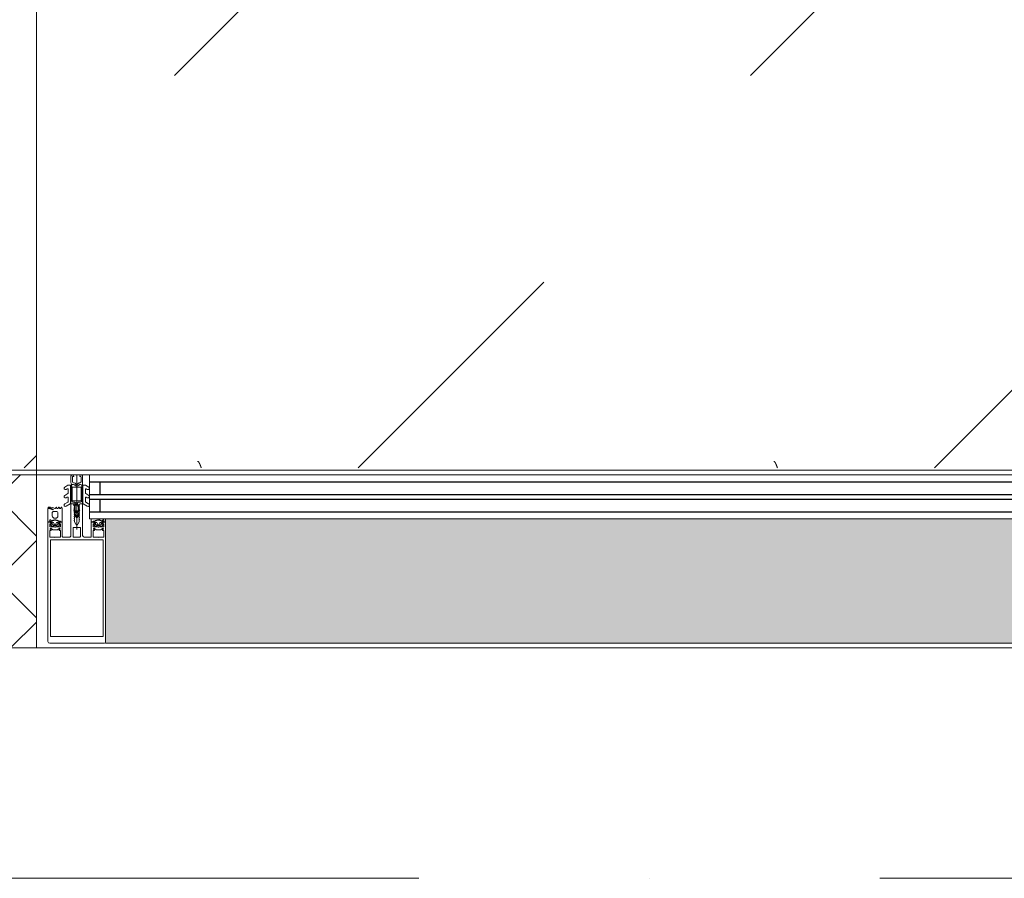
# Model space of a CAD drawing. Header units: millimetres. Extents: x -3267 to 40126, y 29201 to 102288.
# Tile 147 of 256: x 30071 to 30926, y 48319 to 49064. Entities that reach past the tile are written whole.
import ezdxf

# ---------------------------------------------------------------- set-up
doc = ezdxf.new("R2010")
doc.units = ezdxf.units.MM
doc.linetypes.add('4_ Штрихпунктир_ 10 х 2 мм', pattern=[1400, 1000, -200, 0, -200])
for name, color, linetype, lineweight in [('A-DETL-GENF-OTLN', 7, 'Continuous', 9), ('A-GLAZ-CURT-OTLN', 7, 'Continuous', 9), ('A-GLAZ-CWMG-OTLN', 7, 'Continuous', 9), ('A-WALL-____-MCUT', 7, 'Continuous', 9), ('A-WALL-____-OTLN', 7, 'Continuous', 9), ('A-WALL-____-PATT', 7, 'Continuous', 9), ('M-EQPM-____-OTLN', 7, 'Continuous', 9), ('S-GRID-____-OTLN', 7, 'Continuous', 9)]:
    doc.layers.add(name, color=color, linetype=linetype, lineweight=lineweight)

# ---------------------------------------------------------------- blocks, each defined once
blk = doc.blocks.new('АРФ_Витраж_Остекление - SI_38mm_TripGlz-4699070-ВКК_02_К1_З_ЭОМ_кабель_')
at = {"layer": 'A-GLAZ-CURT-OTLN', "color": 253, "true_color": 0xaaaaaa}
for p, q in [((-454, 0), (-454, -38)), ((-454, -38), (454, -38))]:
    blk.add_line(p, q, dxfattribs=at)
at = {"layer": 'A-GLAZ-CURT-OTLN', "color": 253, "lineweight": 25, "true_color": 0xaaaaaa}
for p, q in [((-454, -6), (454, -6)), ((-445, -6), (-445, -17)), ((-454, -17), (454, -17)), ((-454, -21), (454, -21)), ((-445, -21), (-445, -32)), ((-454, -32), (454, -32))]:
    blk.add_line(p, q, dxfattribs=at)
blk = doc.blocks.new('Rectangular Mullion - FWS-50-HI_Mull_CovCap-20mm_Mull-105mm_zoloto-5843151-ВКК_02_К1_З_ЭОМ_кабель_')
at = {"layer": 'A-GLAZ-CWMG-OTLN', "true_color": 0xf8f3e1}
blk.add_hatch(color=7, dxfattribs=at).paths.add_polyline_path([(8096, 74220), (8096, 75100), (7988, 75100), (7988, 74220), (8080.3, 74220)])
at = {"layer": 'A-GLAZ-CWMG-OTLN', "color": 253, "true_color": 0xaaaaaa}
blk.add_line((8096, 74220), (8096, 75100), dxfattribs=at)
blk = doc.blocks.new('Rectangular Mullion - HI_CovCap-20mm_Mull-105mm-V275-ВКК_02_К1_З_ЭОМ_кабель_')
at = {"layer": 'A-DETL-GENF-OTLN', "color": 253, "true_color": 0xaaaaaa}
for p, q in [((23.5, 146), (-23.5, 146)), ((-25, 144.5), (-25, 130.68)), ((25, 130.68), (25, 144.5)), ((-25, 136), (-25, 59.4)), ((-22.9, 135.44), (-22.9, 59.4)), ((22.9, 136), (22.9, 59.4)), ((25, 136), (25, 59.4)), ((-12.6, 53.5), (-12.6, 41.4)), ((-5, 25.5), (-5, 52.5)), ((-3.2, 46.1), (-3.2, 53.5)), ((-2.7, 54), (2.7, 54)), ((3.2, 53.5), (3.2, 46.1)), ((5, 52.5), (5, 25.5)), ((12.6, 41.4), (12.6, 53.5)), ((-21.76, 44.51), (-22.58, 43.54)), ((-22.24, 46.35), (-21.18, 47.41)), ((-21.2, 42.9), (-21.2, 41.7)), ((-19.5, 43.4), (-20.7, 43.4)), ((-20.47, 47.7), (-17.13, 47.7)), ((-20.16, 41.35), (-19.24, 42.95)), ((-17.65, 44), (-19.95, 44)), ((-18.36, 42.95), (-17.44, 41.35)), ((-16.9, 43.4), (-18.1, 43.4)), ((-16.42, 47.41), (-15.36, 46.35)), ((-16.4, 41.7), (-16.4, 42.9)), ((-15.02, 43.54), (-15.84, 44.51)), ((2.7, 45.6), (-2.7, 45.6)), ((0, 47.27), (0, 0)), ((15.02, 43.54), (15.84, 44.51)), ((15.36, 46.35), (16.42, 47.41)), ((16.4, 41.7), (16.4, 42.9)), ((16.9, 43.4), (18.1, 43.4)), ((17.13, 47.7), (20.47, 47.7)), ((18.36, 42.95), (17.44, 41.35)), ((17.65, 44), (19.95, 44)), ((20.16, 41.35), (19.24, 42.95)), ((19.5, 43.4), (20.7, 43.4)), ((21.18, 47.41), (22.24, 46.35)), ((21.2, 42.9), (21.2, 41.7)), ((21.76, 44.51), (22.58, 43.54)), ((-22.3, 40.8), (-22.9, 40.8)), ((-22.9, 40.2), (-21.62, 40.2)), ((-22.27, 39.59), (-22.55, 39.1)), ((-21.2, 32.6), (-21.2, 35.6)), ((-21.07, 39.62), (-21.08, 39.77)), ((-20.7, 41.2), (-20.42, 41.2)), ((-20.48, 39.51), (-20.66, 39.4)), ((-19.97, 39.2), (-20.02, 39.33)), ((-19.33, 39.22), (-19.48, 39.08)), ((-19.2, 37.6), (-18.4, 37.6)), ((-18.77, 39.04), (-18.85, 39.17)), ((-18.16, 39.23), (-18.26, 39.06)), ((-17.56, 39.21), (-17.67, 39.31)), ((-17.18, 41.2), (-16.9, 41.2)), ((-17.02, 39.56), (-17.07, 39.36)), ((-16.46, 39.68), (-16.59, 39.75)), ((-16.4, 35.6), (-16.4, 32.6)), ((-14.64, 40.8), (-15.29, 40.8)), ((-1.89, 34.49), (-2.1, 32.75)), ((-0.87, 36.5), (-1.7, 35.06)), ((-1.12, 34.47), (-0.43, 35.65)), ((0.43, 35.65), (1.12, 34.47)), ((1.7, 35.06), (0.87, 36.5)), ((2.1, 32.75), (1.89, 34.49)), ((14.64, 40.8), (15.29, 40.8)), ((16.46, 39.68), (16.59, 39.75)), ((17.18, 41.2), (16.9, 41.2)), ((17.02, 39.56), (17.07, 39.36)), ((17.56, 39.21), (17.67, 39.31)), ((18.16, 39.23), (18.26, 39.06)), ((18.77, 39.04), (18.85, 39.17)), ((19.33, 39.22), (19.48, 39.08)), ((19.97, 39.2), (20.02, 39.33)), ((20.7, 41.2), (20.42, 41.2)), ((20.48, 39.51), (20.66, 39.4)), ((21.07, 39.62), (21.08, 39.77)), ((22.9, 40.2), (21.62, 40.2)), ((22.27, 39.59), (22.55, 39.1)), ((22.3, 40.8), (22.9, 40.8)), ((-24.8, 29.2), (-23.51, 29.2)), ((-24.76, 28.3), (-24.76, 28.2)), ((-24.56, 28), (-23.89, 28)), ((-23.55, 28.9), (-24.16, 28.9)), ((-23.1, 29.29), (-20.89, 30.27)), ((-17.4, 31.6), (-20.2, 31.6)), ((-18.43, 28.95), (-17.96, 28.15)), ((-17.44, 28.15), (-16.96, 28.99)), ((-16.25, 28.99), (-15.76, 28.15)), ((-15.24, 28.15), (-14.75, 28.99)), ((-14.04, 28.99), (-13.55, 28.15)), ((-9.07, 27.17), (-5.65, 25.19)), ((-2.24, 31), (-2.45, 30.87)), ((-2.45, 30.53), (-2.25, 30.41)), ((-1.33, 33.68), (-1.33, 33.78)), ((-1.25, 31.1), (0.74, 31.1)), ((0.3, 26.2), (-1.09, 26.2)), ((-0.6, 32.5), (-0.6, 32.42)), ((0.84, 33), (-0.1, 33)), ((0.6, 32.3), (0.93, 32.3)), ((1.02, 31.78), (0.74, 32.06)), ((1.33, 33.78), (1.33, 33.68)), ((2.45, 30.87), (2.24, 31)), ((2.25, 30.41), (2.45, 30.53)), ((5.65, 25.19), (9.07, 27.17)), ((-7.75, 16.23), (-10.41, 17.77)), ((-7.75, 23.52), (-10.33, 25.01)), ((-9.07, 19.88), (-8.25, 19.41)), ((-7.5, 19.84), (-7.5, 23.08)), ((-5.4, 9.3), (-5.4, 24.76)), ((-3.5, 25), (-4.5, 25)), ((-3.9, 22), (-3.9, 11)), ((-3.4, 22.5), (3.4, 22.5)), ((-3.3, 23.5), (-1.9, 23.5)), ((-1.7, 23.7), (-1.7, 24.9)), ((-1.4, 24.49), (-1.4, 23.99)), ((-1.1, 23.82), (-0.5, 24.17)), ((0.43, 25), (0.2, 25)), ((0.34, 25.28), (0.58, 25.52)), ((0.5, 24.17), (1.42, 23.63)), ((1.92, 23.5), (3.3, 23.5)), ((4.5, 25), (3.5, 25)), ((3.9, 11), (3.9, 22)), ((4.3, 22.5), (4.3, 9.4)), ((5.4, 24.76), (5.4, 9.3)), ((7.5, 23.08), (7.5, 19.84)), ((10.33, 25.01), (7.75, 23.52)), ((10.41, 17.77), (7.75, 16.23)), ((8.25, 19.41), (9.07, 19.88)), ((-7.62, 8.87), (-10.41, 10.48)), ((-9.07, 12.6), (-8.25, 12.12)), ((-7.5, 12.55), (-7.5, 15.8)), ((-5.9, 8.8), (-7.37, 8.8)), ((3.4, 10.5), (-3.4, 10.5)), ((-1.7, 9), (-2, 8.69)), ((2, 8.69), (1.7, 9)), ((7.37, 8.8), (5.9, 8.8)), ((7.5, 15.8), (7.5, 12.55)), ((10.41, 10.48), (7.62, 8.87)), ((8.25, 12.12), (9.07, 12.6)), ((-5, 1), (-5, 6.7)), ((-2.71, 8.4), (-4.02, 8.4)), ((-3.7, 1.7), (-3.7, 6)), ((-2.7, 7), (-2.13, 7)), ((-1.42, 7.29), (-0.71, 8.01)), ((0.71, 8.01), (1.42, 7.29)), ((2.13, 7), (2.7, 7)), ((3.3, 8.4), (2.71, 8.4)), ((3.7, 6), (3.7, 1.7))]:
    blk.add_line(p, q, dxfattribs=at)
at = {"layer": 'A-DETL-GENF-OTLN', "color": 253, "true_color": 0xaaaaaa, "flags": 128}
for points in [[(22.9, 130.68), (22.9, 140.2), (-22.9, 140.2), (-22.9, 130.68)], [(-19.05, 45.1), (-23.5, 45.1), (-23.5, 42.4), (-22.3, 42.4), (-22.3, 41.8), (-23.1, 41), (-25, 41), (-25, 57.79), (-25, 61)], [(22.9, 61), (22.9, 57.79), (22.9, 56.3), (11.2, 56.3), (-11.2, 56.3), (-22.9, 56.3), (-22.9, 57.79), (-22.9, 61)], [(25, 61), (25, 57.79), (25, 41), (23.1, 41), (22.3, 41.8), (22.3, 42.4), (23.5, 42.4), (23.5, 45.1), (19.05, 45.1)], [(-19.05, 54), (-23.5, 54), (-23.5, 48.3), (-22.3, 48.3), (-22.3, 47.7), (-22.95, 47.05)], [(-14.65, 47.05), (-15.3, 47.7), (-15.3, 48.3), (-14.1, 48.3), (-14.1, 54), (-18.55, 54)], [(-6.5, 54), (-11.2, 54), (-12.1, 54)], [(12.1, 54), (11.2, 54), (6.5, 54)], [(18.55, 54), (14.1, 54), (14.1, 48.3), (15.3, 48.3), (15.3, 47.7), (14.65, 47.05)], [(22.95, 47.05), (22.3, 47.7), (22.3, 48.3), (23.5, 48.3), (23.5, 54), (19.05, 54)], [(-22.5, 43.09), (-22, 42.8), (-22, 42.67)], [(-13.1, 40.9), (-14.4, 40.9), (-15.3, 41.8), (-15.3, 42.4), (-14.1, 42.4), (-14.1, 45.1), (-18.55, 45.1)], [(-15.6, 42.67), (-15.6, 42.8), (-15.1, 43.09)], [(-0.87, 42.8), (-2, 40.84), (-2, 39.84), (-2.5, 39.55), (-2, 39.26), (-2, 38.04), (-2.5, 37.75), (-2, 37.46), (-2, 36.24), (-2.5, 35.95), (-2, 35.66), (-2, 34.44), (-2.5, 34.15), (-2, 33.86), (-2, 32.64), (-2.5, 32.35), (-2, 32.06), (-2, 30.84), (-2.5, 30.55), (-2, 30.26), (-2, 29.04), (-2.5, 28.75), (-2, 28.46), (-2, 27.24), (-2.5, 26.95), (-2.5, 26)], [(2.5, 26), (2, 26.29), (2, 27.51), (2.5, 27.8), (2, 28.09), (2, 29.31), (2.5, 29.6), (2, 29.89), (2, 31.11), (2.5, 31.4), (2, 31.69), (2, 32.91), (2.5, 33.2), (2, 33.49), (2, 34.71), (2.5, 35), (2, 35.29), (2, 36.51), (2.5, 36.8), (2, 37.09), (2, 38.31), (2.5, 38.6), (2, 38.89), (2, 40.84), (0.87, 42.8)], [(18.55, 45.1), (14.1, 45.1), (14.1, 42.4), (15.3, 42.4), (15.3, 41.8), (14.4, 40.9), (13.1, 40.9)], [(15.6, 42.67), (15.6, 42.8), (15.1, 43.09)], [(22.5, 43.09), (22, 42.8), (22, 42.67)], [(-23.5, 40.8), (-25, 40.8), (-25, 29.4)], [(-16.05, 40.2), (-14.75, 40.1), (-16.02, 40.1), (-16.02, 39.94)], [(-13.03, 28.15), (-12.6, 28.9), (-12.6, 40.8), (-13.95, 40.8)], [(12.6, 38), (12.6, 40.8), (13.95, 40.8)], [(16.05, 40.2), (14.75, 40.1), (16.02, 40.1), (16.02, 39.94)], [(23.5, 40.8), (25, 40.8), (25, 38)], [(-1.55, 25.25), (-1.17, 25.64), (-0.2, 25.7), (-0.42, 25.6), (-1.25, 24.85)], [(-0.35, 31.99), (0.1, 31.73), (-1.23, 31.6)], [(0.4, 31.8), (0.4, 31.9), (0.4, 32.1)], [(-3.41, 25), (-5, 25), (-5, 9.1)], [(-4.51, 8.95), (-4.3, 11), (-4.3, 22.5)], [(-0.1, 25.3), (-0.1, 25.4), (0, 25.42)], [(5, 1), (5, 25), (3.41, 25)], [(-2.65, 1), (-2.65, 1.4), (-3.4, 1.4)], [(3.4, 1.4), (2.65, 1.4), (2.65, 1)]]:
    blk.add_lwpolyline(points, dxfattribs=at)
blk.add_lwpolyline([(0, 37), (0, 35.9)], close=True, dxfattribs=at)
at = {"layer": 'A-DETL-GENF-OTLN', "color": 253, "true_color": 0xaaaaaa}
for centre, radius, start, end in [((-23.5, 144.5), 1.5, 90, 180), ((23.5, 144.5), 1.5, 360, 90), ((-18.8, 53.94), 0.256, 12.68038, 167.31962), ((-12.1, 53.5), 0.5, 90, 180), ((-6.5, 52.5), 1.5, 360, 90), ((-2.7, 53.5), 0.5, 90, 180), ((2.7, 53.5), 0.5, 0, 90), ((6.5, 52.5), 1.5, 90, 180), ((12.1, 53.5), 0.5, 0, 90), ((18.8, 53.94), 0.256, 12.68038, 167.31962), ((-22.59, 46.7), 0.5, 135, 315), ((-22.35, 43.35), 0.3, 140.01031, 239.99507), ((-21.15, 44), 0.8, 22.61561, 140.00332), ((-20.7, 42.9), 0.5, 89.98992, 180.01008), ((-20.47, 46.7), 1, 90, 135), ((-19.95, 44.5), 0.5, 202.62239, 269.99966), ((-19.5, 43.1), 0.3, 329.99756, 90.00642), ((-18.8, 45.04), 0.256, 12.68038, 167.31962), ((-18.1, 43.1), 0.3, 89.99872, 209.99731), ((-17.65, 44.5), 0.5, 269.99881, 337.37914), ((-16.45, 44), 0.8, 40.00306, 157.37723), ((-17.13, 46.7), 1, 45, 90), ((-16.9, 42.9), 0.5, 0.00918, 89.99082), ((-15.01, 46.7), 0.5, 225, 45), ((-15.25, 43.35), 0.3, 299.99829, 40.01132), ((-2.7, 46.1), 0.5, 180, 270), ((0, 42.3), 1, 30, 150), ((2.7, 46.1), 0.5, 270, 0), ((15.01, 46.7), 0.5, 135, 315), ((15.25, 43.35), 0.3, 139.98868, 240.00171), ((16.45, 44), 0.8, 22.62277, 139.99694), ((16.9, 42.9), 0.5, 90.00918, 179.99082), ((17.13, 46.7), 1, 90, 135), ((17.65, 44.5), 0.5, 202.62086, 270.00119), ((18.1, 43.1), 0.3, 330.00269, 90.00128), ((18.8, 45.04), 0.256, 12.68038, 167.31962), ((19.5, 43.1), 0.3, 89.99358, 210.00244), ((19.95, 44.5), 0.5, 270.00034, 337.37761), ((21.15, 44), 0.8, 39.99668, 157.38439), ((20.47, 46.7), 1, 45, 90), ((20.7, 42.9), 0.5, 359.98992, 90.01008), ((22.59, 46.7), 0.5, 225, 45), ((22.35, 43.35), 0.3, 300.00493, 39.98969), ((-22.9, 39.55), 0.65, 90, 270), ((-23.2, 40.8), 0.3, 180, 0), ((-22.9, 39.3), 0.4, 269.99999, 330.00626), ((-22.3, 41.1), 0.3, 270.90521, 359.98148), ((-21.41, 39.09), 1, 90.82716, 149.99773), ((-18.96, 41.89), 3.14, 165.49788, 194.50212), ((-21.62, 39.7), 0.5, 54.92212, 90), ((-21.42, 39.75), 0.339, 3.00251, 90.82171), ((-18.8, 43.71), 4.4, 234.92212, 305.84121), ((-20.7, 41.7), 0.5, 179.98974, 270.01026), ((-19.2, 35.6), 2, 89.99744, 180.00256), ((-20.8, 39.64), 0.272, 183.0147, 299.98901), ((-20.32, 39.23), 0.316, 18.00331, 119.99297), ((-20.42, 41.5), 0.3, 269.98791, 330.00644), ((-19.69, 39.29), 0.3, 197.9991, 314.99946), ((-19.11, 38.99), 0.316, 32.98956, 135.00901), ((-18.52, 39.21), 0.3, 213.00146, 329.99975), ((-18.4, 35.6), 2, 0.00207, 89.99793), ((-17.88, 39.07), 0.316, 48.00262, 149.99741), ((-17.36, 39.43), 0.3, 227.99716, 345.00452), ((-17.18, 41.5), 0.3, 209.995, 270.01065), ((-16.73, 39.48), 0.3, 63.00317, 164.99853), ((-16.9, 41.7), 0.5, 270.00904, 359.99096), ((-16.32, 39.94), 0.3, 243.00899, 359.98883), ((-16.05, 39.9), 0.3, 90, 125.84121), ((-18.64, 41.89), 3.14, 346.80247, 14.483), ((-15.29, 41.1), 0.3, 166.80247, 270), ((-14.83, 40.53), 0.33, 270.00002, 54.90994), ((-14.75, 40.6), 0.5, 269.99115, 352.82633), ((-13.95, 40.5), 0.3, 90.00299, 172.8115), ((-13.1, 41.4), 0.5, 270, 0), ((-0.4, 34.31), 1.5, 150, 173), ((0.27, 33.67), 1.6, 150, 176), ((0, 36), 1, 90.02865, 150), ((0, 35.4), 0.5, 90.0573, 150), ((0, 36), 1, 30, 89.97135), ((0, 35.4), 0.5, 30, 89.9427), ((-0.27, 33.67), 1.6, 4, 30), ((0.4, 34.31), 1.5, 7, 30), ((13.1, 41.4), 0.5, 180, 270), ((13.95, 40.5), 0.3, 7.1885, 89.99701), ((14.75, 40.6), 0.5, 187.17367, 270.00885), ((14.83, 40.53), 0.33, 125.09006, 269.99998), ((15.29, 41.1), 0.3, 270, 13.19753), ((18.64, 41.89), 3.14, 165.517, 193.19753), ((16.32, 39.94), 0.3, 180.01117, 296.99101), ((16.05, 39.9), 0.3, 54.15879, 90), ((18.8, 43.71), 4.4, 234.15879, 305.07788), ((16.9, 41.7), 0.5, 180.00904, 269.99096), ((16.73, 39.48), 0.3, 15.00147, 116.99683), ((17.36, 39.43), 0.3, 194.99548, 312.00284), ((17.18, 41.5), 0.3, 269.98935, 330.005), ((17.88, 39.07), 0.316, 30.00259, 131.99738), ((18.52, 39.21), 0.3, 210.00025, 326.99854), ((19.11, 38.99), 0.316, 44.99099, 147.01044), ((19.69, 39.29), 0.3, 225.00054, 342.0009), ((20.32, 39.23), 0.316, 60.00703, 161.99669), ((20.42, 41.5), 0.3, 209.99356, 270.01209), ((20.8, 39.64), 0.272, 240.01099, 356.9853), ((20.7, 41.7), 0.5, 269.98974, 0.01026), ((21.42, 39.75), 0.339, 89.17829, 176.99749), ((21.62, 39.7), 0.5, 90, 125.07788), ((21.41, 39.09), 1, 30.00227, 89.17284), ((18.96, 41.89), 3.14, 345.49788, 14.50212), ((22.3, 41.1), 0.3, 180.01852, 269.09479), ((22.9, 39.3), 0.4, 209.99374, 270.00001), ((23.2, 40.8), 0.3, 180, 0), ((22.9, 39.55), 0.65, 270, 90), ((-24.8, 29.4), 0.2, 180.00831, 269.99607), ((-24.16, 28.3), 0.6, 89.98982, 180.01236), ((-24.56, 28.2), 0.2, 179.96202, 270.02268), ((-23.89, 38.7), 10.7, 270.00064, 296.66019), ((-23.55, 35.2), 6.3, 270.00036, 298.07213), ((-23.51, 30.2), 1, 270.00453, 293.99379), ((-20.2, 32.6), 1, 179.99283, 270.00717), ((-20.75, 29.95), 0.35, 298.07479, 113.99842), ((-18.86, 28.68), 0.51, 31.80694, 116.66143), ((-17.7, 28.3), 0.3, 209.9964, 330.0036), ((-17.4, 32.6), 1, 270.00127, 359.99873), ((-16.6, 28.79), 0.41, 29.9985, 150.0015), ((-15.5, 28.3), 0.3, 209.9964, 330.0036), ((-14.4, 28.79), 0.41, 30.00523, 149.99477), ((-13.29, 28.3), 0.3, 209.9964, 330.0036), ((-9.68, 26.13), 1.3, 154.41173, 240), ((-9.72, 26.04), 1.3, 60, 150), ((-3.5, 26), 1, 270, 0), ((-3.41, 26.5), 1.5, 270, 10.22002), ((-2.35, 30.7), 0.2, 120, 240), ((17.75, 30.31), 20, 179.72362, 190.22002), ((17.75, 30.31), 20, 173, 178.04971), ((-1.25, 30.9), 0.2, 90, 179.3132), ((46.55, 30.33), 48, 179.3132, 184.71248), ((46.55, 30.33), 48, 176, 178.23414), ((-1.23, 31.8), 0.2, 178.23414, 270), ((-1.09, 26.4), 0.2, 184.71248, 270), ((-1.02, 25.5), 0.2, 90, 135), ((-0.1, 32.5), 0.5, 90, 180), ((-0.1, 32.42), 0.5, 180, 240), ((-0.2, 25.5), 0.2, 360, 90), ((0.2, 31.9), 0.2, 240, 0), ((0.2, 31.8), 0.2, 270, 0), ((0.3, 25.8), 0.4, 315, 90), ((0.6, 32.1), 0.2, 90, 180), ((0.6, 31.92), 0.2, 45, 180), ((0.43, 25.8), 0.8, 270, 354.4962), ((0.74, 31.5), 0.4, 270, 45), ((0.84, 33.5), 0.5, 270, 3.83017), ((0.93, 31.8), 0.5, 1.77701, 90), ((-46.55, 30.33), 48, 354.4962, 1.77701), ((-46.55, 30.33), 48, 3.83017, 4), ((3.41, 26.5), 1.5, 169.77998, 270), ((-17.75, 30.31), 20, 349.77998, 0.27638), ((-17.75, 30.31), 20, 1.95029, 7), ((2.35, 30.7), 0.2, 300, 60), ((3.5, 26), 1, 180, 270), ((9.72, 26.04), 1.3, 30, 120), ((9.68, 26.13), 1.3, 300, 25.58827), ((-9.81, 18.81), 1.2, 150, 240), ((-9.72, 18.76), 1.3, 60, 150), ((-8, 19.84), 0.5, 240, 0), ((-8, 23.08), 0.5, 360, 60), ((-5.9, 24.76), 0.5, 360, 60), ((-4.5, 25.5), 0.5, 180, 270), ((-3.3, 22.5), 1, 90, 180), ((-3.4, 22), 0.5, 90, 180), ((-1.9, 23.7), 0.2, 270, 0), ((-1.2, 24.9), 0.5, 135, 180), ((-0.9, 24.49), 0.5, 135, 180), ((-1.2, 23.99), 0.2, 180, 300), ((-0.42, 25.4), 0.2, 90, 135), ((0, 23.3), 1, 60, 120), ((-0.3, 25.4), 0.2, 360, 90), ((0.2, 25.3), 0.3, 180, 270), ((0.2, 25.42), 0.2, 180, 315), ((1.92, 24.5), 1, 240, 270), ((3.3, 22.5), 1, 360, 90), ((3.4, 22), 0.5, 360, 90), ((4.5, 25.5), 0.5, 270, 360), ((5.9, 24.76), 0.5, 120, 180), ((8, 23.08), 0.5, 120, 180), ((8, 19.84), 0.5, 180, 300), ((9.72, 18.76), 1.3, 30, 120), ((9.81, 18.81), 1.2, 300, 30), ((-9.81, 11.52), 1.2, 150, 240), ((-9.72, 11.47), 1.3, 60, 150), ((-8, 12.55), 0.5, 240, 0), ((-8, 15.8), 0.5, 360, 60), ((-7.37, 9.3), 0.5, 240, 270), ((-5.9, 9.3), 0.5, 270, 0), ((-4, 9.1), 1, 180, 216.8699), ((-4.02, 8.9), 0.5, 174, 270), ((-3.4, 11), 0.5, 180, 270), ((-2.71, 9.4), 1, 270, 315), ((0, 7.3), 2.4, 45, 135), ((2.71, 9.4), 1, 225, 270), ((3.3, 9.4), 1, 270, 0), ((3.4, 11), 0.5, 270, 0), ((5.9, 9.3), 0.5, 180, 270), ((7.37, 9.3), 0.5, 270, 300), ((8, 15.8), 0.5, 120, 180), ((8, 12.55), 0.5, 180, 300), ((9.72, 11.47), 1.3, 30, 120), ((9.81, 11.52), 1.2, 300, 30), ((-4, 6.7), 1, 143.1301, 180), ((-4, 1), 1, 180, 270), ((-5.6, 7.9), 1, 323.1301, 36.8699), ((-2.7, 6), 1, 90, 180), ((-3.4, 1.7), 0.3, 180, 270), ((-3.65, 1), 1, 270, 0), ((-2.13, 8), 1, 270, 315), ((0, 7.3), 1, 45, 135), ((2.13, 8), 1, 225, 270), ((3.65, 1), 1, 180, 270), ((2.7, 6), 1, 360, 90), ((3.4, 1.7), 0.3, 270, 0), ((4, 1), 1, 270, 0)]:
    blk.add_arc(centre, radius, start, end, dxfattribs=at)
blk = doc.blocks.new('FP_683-ВКК_02_К1_З_ЭОМ_кабель_')
at = {"layer": 'M-EQPM-____-OTLN', "color": 7, "true_color": 0xffffff}
for p, q in [((1239.94, 11.77), (1239.9, 11.77)), ((1239.98, 11.76), (1239.94, 11.77)), ((1240.03, 11.75), (1239.98, 11.76)), ((1240.08, 11.74), (1240.03, 11.75)), ((1240.13, 11.72), (1240.08, 11.74)), ((1240.18, 11.7), (1240.13, 11.72)), ((1240.23, 11.68), (1240.18, 11.7)), ((1240.27, 11.65), (1240.23, 11.68)), ((1240.32, 11.63), (1240.27, 11.65)), ((1240.37, 11.59), (1240.32, 11.63)), ((1240.42, 11.56), (1240.37, 11.59)), ((1240.47, 11.52), (1240.42, 11.56)), ((1240.52, 11.48), (1240.47, 11.52)), ((1240.57, 11.43), (1240.52, 11.48)), ((1240.62, 11.39), (1240.57, 11.43)), ((1240.67, 11.33), (1240.62, 11.39)), ((1240.71, 11.28), (1240.67, 11.33)), ((1240.76, 11.22), (1240.71, 11.28)), ((1240.81, 11.16), (1240.76, 11.22)), ((1240.86, 11.1), (1240.81, 11.16)), ((1240.91, 11.04), (1240.86, 11.1)), ((1240.96, 10.97), (1240.91, 11.04)), ((1241.01, 10.9), (1240.96, 10.97)), ((1241.06, 10.82), (1241.01, 10.9)), ((1241.1, 10.75), (1241.06, 10.82)), ((1241.15, 10.67), (1241.1, 10.75)), ((1241.2, 10.58), (1241.15, 10.67)), ((1241.25, 10.5), (1241.2, 10.58)), ((1241.3, 10.41), (1241.25, 10.5)), ((1241.35, 10.32), (1241.3, 10.41)), ((1241.4, 10.23), (1241.35, 10.32)), ((1241.45, 10.14), (1241.4, 10.23)), ((1241.49, 10.04), (1241.45, 10.14)), ((1241.54, 9.94), (1241.49, 10.04)), ((1241.59, 9.84), (1241.54, 9.94)), ((1241.64, 9.74), (1241.59, 9.84)), ((1241.69, 9.63), (1241.64, 9.74)), ((1241.74, 9.52), (1241.69, 9.63)), ((1241.79, 9.41), (1241.74, 9.52)), ((1241.84, 9.3), (1241.79, 9.41)), ((1241.88, 9.19), (1241.84, 9.3)), ((1241.93, 9.07), (1241.88, 9.19)), ((1241.98, 8.96), (1241.93, 9.07)), ((1242.03, 8.84), (1241.98, 8.96)), ((1242.08, 8.72), (1242.03, 8.84)), ((1242.13, 8.6), (1242.08, 8.72)), ((1242.18, 8.48), (1242.13, 8.6)), ((1739.94, 11.77), (1739.9, 11.77)), ((1739.98, 11.76), (1739.94, 11.77)), ((1740.03, 11.75), (1739.98, 11.76)), ((1740.08, 11.74), (1740.03, 11.75)), ((1740.13, 11.72), (1740.08, 11.74)), ((1740.18, 11.7), (1740.13, 11.72)), ((1740.23, 11.68), (1740.18, 11.7)), ((1740.27, 11.65), (1740.23, 11.68)), ((1740.32, 11.63), (1740.27, 11.65)), ((1740.37, 11.59), (1740.32, 11.63)), ((1740.42, 11.56), (1740.37, 11.59)), ((1740.47, 11.52), (1740.42, 11.56)), ((1740.52, 11.48), (1740.47, 11.52)), ((1740.57, 11.43), (1740.52, 11.48)), ((1740.62, 11.39), (1740.57, 11.43)), ((1740.67, 11.33), (1740.62, 11.39)), ((1740.71, 11.28), (1740.67, 11.33)), ((1740.76, 11.22), (1740.71, 11.28)), ((1740.81, 11.16), (1740.76, 11.22)), ((1740.86, 11.1), (1740.81, 11.16)), ((1740.91, 11.04), (1740.86, 11.1)), ((1740.96, 10.97), (1740.91, 11.04)), ((1741.01, 10.9), (1740.96, 10.97)), ((1741.06, 10.82), (1741.01, 10.9)), ((1741.1, 10.75), (1741.06, 10.82)), ((1741.15, 10.67), (1741.1, 10.75)), ((1741.2, 10.58), (1741.15, 10.67)), ((1741.25, 10.5), (1741.2, 10.58)), ((1741.3, 10.41), (1741.25, 10.5)), ((1741.35, 10.32), (1741.3, 10.41)), ((1741.4, 10.23), (1741.35, 10.32)), ((1741.45, 10.14), (1741.4, 10.23)), ((1741.49, 10.04), (1741.45, 10.14)), ((1741.54, 9.94), (1741.49, 10.04)), ((1741.59, 9.84), (1741.54, 9.94)), ((1741.64, 9.74), (1741.59, 9.84)), ((1741.69, 9.63), (1741.64, 9.74)), ((1741.74, 9.52), (1741.69, 9.63)), ((1741.79, 9.41), (1741.74, 9.52)), ((1741.84, 9.3), (1741.79, 9.41)), ((1741.88, 9.19), (1741.84, 9.3)), ((1741.93, 9.07), (1741.88, 9.19)), ((1741.98, 8.96), (1741.93, 9.07)), ((1742.03, 8.84), (1741.98, 8.96)), ((1742.08, 8.72), (1742.03, 8.84)), ((1742.13, 8.6), (1742.08, 8.72)), ((1742.18, 8.48), (1742.13, 8.6)), ((2239.94, 11.77), (2239.9, 11.77)), ((2239.98, 11.76), (2239.94, 11.77)), ((2240.03, 11.75), (2239.98, 11.76)), ((2240.08, 11.74), (2240.03, 11.75)), ((2240.13, 11.72), (2240.08, 11.74)), ((2240.18, 11.7), (2240.13, 11.72)), ((2240.23, 11.68), (2240.18, 11.7)), ((2240.27, 11.65), (2240.23, 11.68)), ((2240.32, 11.63), (2240.27, 11.65)), ((2240.37, 11.59), (2240.32, 11.63)), ((2240.42, 11.56), (2240.37, 11.59)), ((2240.47, 11.52), (2240.42, 11.56)), ((2240.52, 11.48), (2240.47, 11.52)), ((2240.57, 11.43), (2240.52, 11.48)), ((2240.62, 11.39), (2240.57, 11.43)), ((2240.67, 11.33), (2240.62, 11.39)), ((2240.71, 11.28), (2240.67, 11.33)), ((2240.76, 11.22), (2240.71, 11.28)), ((2240.81, 11.16), (2240.76, 11.22)), ((2240.86, 11.1), (2240.81, 11.16)), ((2240.91, 11.04), (2240.86, 11.1)), ((2240.96, 10.97), (2240.91, 11.04)), ((2241.01, 10.9), (2240.96, 10.97)), ((2241.06, 10.82), (2241.01, 10.9)), ((2241.1, 10.75), (2241.06, 10.82)), ((2241.15, 10.67), (2241.1, 10.75)), ((2241.2, 10.58), (2241.15, 10.67)), ((2241.25, 10.5), (2241.2, 10.58)), ((2241.3, 10.41), (2241.25, 10.5)), ((2241.35, 10.32), (2241.3, 10.41)), ((2241.4, 10.23), (2241.35, 10.32)), ((2241.45, 10.14), (2241.4, 10.23)), ((2241.49, 10.04), (2241.45, 10.14)), ((2241.54, 9.94), (2241.49, 10.04)), ((2241.59, 9.84), (2241.54, 9.94)), ((2241.64, 9.74), (2241.59, 9.84)), ((2241.69, 9.63), (2241.64, 9.74)), ((2241.74, 9.52), (2241.69, 9.63)), ((2241.79, 9.41), (2241.74, 9.52)), ((2241.84, 9.3), (2241.79, 9.41)), ((2241.88, 9.19), (2241.84, 9.3)), ((2241.93, 9.07), (2241.88, 9.19)), ((2241.98, 8.96), (2241.93, 9.07)), ((2242.03, 8.84), (2241.98, 8.96)), ((2242.08, 8.72), (2242.03, 8.84)), ((2242.13, 8.6), (2242.08, 8.72)), ((2242.18, 8.48), (2242.13, 8.6)), ((1242.23, 8.35), (1242.18, 8.48)), ((1242.27, 8.23), (1242.23, 8.35)), ((1242.32, 8.1), (1242.27, 8.23)), ((1242.37, 7.98), (1242.32, 8.1)), ((1242.42, 7.85), (1242.37, 7.98)), ((1242.47, 7.72), (1242.42, 7.85)), ((1242.52, 7.59), (1242.47, 7.72)), ((1242.57, 7.46), (1242.52, 7.59)), ((1242.62, 7.33), (1242.57, 7.46)), ((1242.66, 7.19), (1242.62, 7.33)), ((1242.71, 7.06), (1242.66, 7.19)), ((1242.76, 6.93), (1242.71, 7.06)), ((1242.81, 6.79), (1242.76, 6.93)), ((1242.86, 6.66), (1242.81, 6.79)), ((1242.91, 6.53), (1242.86, 6.66)), ((1242.96, 6.39), (1242.91, 6.53)), ((1243.01, 6.26), (1242.96, 6.39)), ((1742.23, 8.35), (1742.18, 8.48)), ((1742.27, 8.23), (1742.23, 8.35)), ((1742.32, 8.1), (1742.27, 8.23)), ((1742.37, 7.98), (1742.32, 8.1)), ((1742.42, 7.85), (1742.37, 7.98)), ((1742.47, 7.72), (1742.42, 7.85)), ((1742.52, 7.59), (1742.47, 7.72)), ((1742.57, 7.46), (1742.52, 7.59)), ((1742.62, 7.33), (1742.57, 7.46)), ((1742.66, 7.19), (1742.62, 7.33)), ((1742.71, 7.06), (1742.66, 7.19)), ((1742.76, 6.93), (1742.71, 7.06)), ((1742.81, 6.79), (1742.76, 6.93)), ((1742.86, 6.66), (1742.81, 6.79)), ((1742.91, 6.53), (1742.86, 6.66)), ((1742.96, 6.39), (1742.91, 6.53)), ((1743.01, 6.26), (1742.96, 6.39)), ((2242.23, 8.35), (2242.18, 8.48)), ((2242.27, 8.23), (2242.23, 8.35)), ((2242.32, 8.1), (2242.27, 8.23)), ((2242.37, 7.98), (2242.32, 8.1)), ((2242.42, 7.85), (2242.37, 7.98)), ((2242.47, 7.72), (2242.42, 7.85)), ((2242.52, 7.59), (2242.47, 7.72)), ((2242.57, 7.46), (2242.52, 7.59)), ((2242.62, 7.33), (2242.57, 7.46)), ((2242.66, 7.19), (2242.62, 7.33)), ((2242.71, 7.06), (2242.66, 7.19)), ((2242.76, 6.93), (2242.71, 7.06)), ((2242.81, 6.79), (2242.76, 6.93)), ((2242.86, 6.66), (2242.81, 6.79)), ((2242.91, 6.53), (2242.86, 6.66)), ((2242.96, 6.39), (2242.91, 6.53)), ((2243.01, 6.26), (2242.96, 6.39))]:
    blk.add_line(p, q, dxfattribs=at)
blk = doc.blocks.new('ПР_Низ пояс - Тип 1-V681-ВКК_02_К1_З_ЭОМ_кабель_')
at = {"layer": 'M-EQPM-____-OTLN', "true_color": 0xffffff}
h = blk.add_hatch(dxfattribs=at)
h.set_pattern_fill('FP_248', style=0, pattern_type=2)
h.set_pattern_definition([(225, (-26260, -48450), (1e-13, -1000), [50, -1364.214]), (225, (-26260, -47950), (1e-13, -1000), [50, -1364.214]), (225, (-26760, -47950), (1e-13, -1000), [50, -1364.214]), (225, (-26974.7, -48664.64), (1e-13, -1000), [403.55, -1010.664]), (225, (-26974.7, -48164.64), (1e-13, -1000), [403.55, -1010.664]), (225, (-26474.7, -48664.64), (1e-13, -1000), [403.55, -1010.664]), (225, (-26474.7, -48164.64), (1e-13, -1000), [453.55, -960.664])])
h.paths.add_polyline_path([(1100, 6.26), (2400, 6.26), (2400, 588), (1100, 588), (1100, 259.23)])
at = {"layer": 'M-EQPM-____-OTLN', "color": 253, "true_color": 0xaaaaaa}
for p, q in [((1100, 6.26), (1100, 588)), ((1100, 4.26), (1100, 6.26)), ((1100, 0), (1100, 4.26)), ((1100, 4.26), (2400, 4.26)), ((1100, 0), (2400, 0))]:
    blk.add_line(p, q, dxfattribs=at)
blk.add_blockref('FP_683-ВКК_02_К1_З_ЭОМ_кабель_', (0, 0), dxfattribs=at)
blk = doc.blocks.new('УТ_Низ пояса - Тип 1-10100352-ВКК_02_К1_З_ЭОМ_кабель_')
at = {"layer": 'M-EQPM-____-OTLN', "true_color": 0xffffff}
h = blk.add_hatch(dxfattribs=at)
h.set_pattern_fill('FP_348', style=0, pattern_type=2)
h.set_pattern_definition([(225, (-26050, -48450), (1e-13, -1000), [50, -1364.214]), (225, (-26050, -47950), (1e-13, -1000), [50, -1364.214]), (225, (-26550, -47950), (1e-13, -1000), [50, -1364.214]), (225, (-26764.64, -48664.64), (1e-13, -1000), [403.55, -1010.664]), (225, (-26764.64, -48164.64), (1e-13, -1000), [403.55, -1010.664]), (225, (-26264.64, -48664.64), (1e-13, -1000), [403.55, -1010.664]), (225, (-26264.64, -48164.64), (1e-13, -1000), [453.55, -960.664])])
h.paths.add_polyline_path([(6.26, 6.26), (1310.02, 6.26), (1310.02, 588), (588, 588), (115.68, 115.68)])
at = {"layer": 'M-EQPM-____-OTLN', "color": 253, "true_color": 0xaaaaaa}
for p, q in [((1310.02, 588), (1310.02, 6.26)), ((0, 0), (1310.02, 0)), ((4.26, 4.26), (1310.02, 4.26)), ((1310.02, 6.26), (1310.02, 4.26)), ((1310.02, 4.26), (1310.02, 0))]:
    blk.add_line(p, q, dxfattribs=at)
blk = doc.blocks.new('Наметкина 10_РД_АРФ_К1_R21_rvt-1-ВКК_02_К1_З_ЭОМ_кабель_')
at = {"layer": 'A-WALL-____-PATT', "true_color": 0xaaaaaa}
h = blk.add_hatch(dxfattribs=at)
h.set_pattern_fill('FP_35', color=253, style=0, pattern_type=2)
h.set_pattern_definition([(45, (0, 0), (-35.35534, 35.35534), []), (135, (0, 0), (-35.35534, -35.35534), [])])
h.paths.add_polyline_path([(31523.76, 48800), (31560.02, 48800), (31560.02, 48950), (30360, 48950), (30360, 48800)])
h.paths.add_polyline_path([(28360.02, 48800), (28360.02, 48950), (27050, 48950), (27050, 48800)])
at = {"layer": 'A-WALL-____-MCUT', "color": 253, "true_color": 0xaaaaaa}
for p, q in [((28360.02, 48800), (28360.02, 48950)), ((27050, 48800), (28360.02, 48800))]:
    blk.add_line(p, q, dxfattribs=at)
at = {"layer": 'A-WALL-____-OTLN', "color": 253, "true_color": 0xaaaaaa}
blk.add_line((30350, 48800), (28360.02, 48800), dxfattribs=at)
at = {"layer": 'A-GLAZ-CURT-OTLN', "color": 253, "lineweight": 9, "true_color": 0xaaaaaa}
blk.add_blockref('АРФ_Витраж_Остекление - SI_38mm_TripGlz-4699070-ВКК_02_К1_З_ЭОМ_кабель_', (28860.02, 48950), dxfattribs=at)
at = {"layer": 'A-GLAZ-CWMG-OTLN', "color": 253, "lineweight": 9, "true_color": 0xaaaaaa, "extrusion": (0, 0, -1), "rotation": 180}
blk.add_blockref('Rectangular Mullion - HI_CovCap-20mm_Mull-105mm-V275-ВКК_02_К1_З_ЭОМ_кабель_', (-28395.02, 48950), dxfattribs=at)
at = {"layer": 'A-GLAZ-CWMG-OTLN', "color": 253, "lineweight": 9, "true_color": 0xaaaaaa, "rotation": 270.0000000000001}
blk.add_blockref('Rectangular Mullion - FWS-50-HI_Mull_CovCap-20mm_Mull-105mm_zoloto-5843151-ВКК_02_К1_З_ЭОМ_кабель_', (-45799.98, 56900), dxfattribs=at)
at = {"layer": 'M-EQPM-____-OTLN', "color": 253, "lineweight": 9, "true_color": 0xaaaaaa}
for name, p in [('УТ_Низ пояса - Тип 1-10100352-ВКК_02_К1_З_ЭОМ_кабель_', (27050, 48950)), ('ПР_Низ пояс - Тип 1-V681-ВКК_02_К1_З_ЭОМ_кабель_', (27260.02, 48950))]:
    blk.add_blockref(name, p, dxfattribs=at)

msp = doc.modelspace()

# ---------------------------------------------------------------- linework, layer by layer
at = {"layer": 'S-GRID-____-OTLN', "color": 253, "linetype": '4_ Штрихпунктир_ 10 х 2 мм', "true_color": 0xaaaaaa}
msp.add_line((38817.95, 48318.72), (-2467.33, 48318.72), dxfattribs=at)

# ---------------------------------------------------------------- block references
at = {"lineweight": 5}
msp.add_blockref('Наметкина 10_РД_АРФ_К1_R21_rvt-1-ВКК_02_К1_З_ЭОМ_кабель_', (1725.58, -281.28), dxfattribs=at)

doc.saveas('drawing.dxf')
